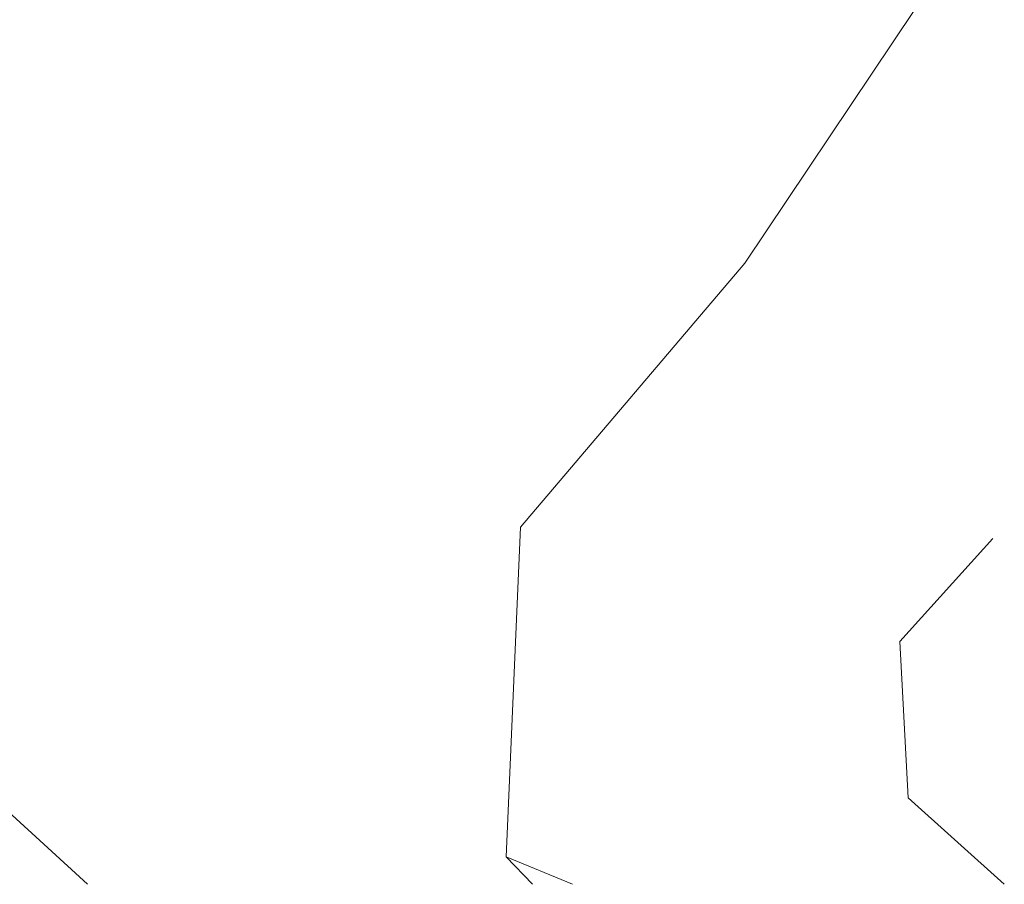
# Model space of a CAD drawing. Header units: metres. Extents: x 2695560 to 2696939, y 1260491 to 1262050.
# Tile 19 of 256: x 2695783 to 2695792, y 1260830 to 1260838. Entities that reach past the tile are written whole.
import ezdxf

# ---------------------------------------------------------------- set-up
doc = ezdxf.new("R2010")
doc.units = ezdxf.units.M
doc.linetypes.add('AUSGEZOGEN', pattern=[0])
doc.layers.add('XR$2$ABW-Linie-R-genau', color=4, linetype='AUSGEZOGEN', lineweight=18)
doc.layers.add('XR$2$KOM-Linie-U-genau', color=91, linetype='AUSGEZOGEN', lineweight=18)

msp = doc.modelspace()

# ---------------------------------------------------------------- linework, layer by layer
at = {"layer": 'XR$2$ABW-Linie-R-genau', "linetype": 'AUSGEZOGEN', "transparency": 33554687}
msp.add_lwpolyline([(2695791.757, 1260833.241), (2695790.921, 1260832.311), (2695790.996, 1260830.899), (2695791.862, 1260830.12)], dxfattribs=at)
at = {"layer": 'XR$2$KOM-Linie-U-genau', "linetype": 'AUSGEZOGEN', "transparency": 33554687}
for q in [(2695787.968, 1260830.12), (2695787.606, 1260830.12)]:
    msp.add_line((2695787.368, 1260830.368), q, dxfattribs=at)
for points in [[(2695769.847, 1260843.321), (2695781.406, 1260832.121), (2695783.591, 1260830.12)], [(2695787.368, 1260830.368), (2695787.498, 1260833.342), (2695789.521, 1260835.724), (2695791.433, 1260838.58)]]:
    msp.add_lwpolyline(points, dxfattribs=at)

doc.saveas('drawing.dxf')
